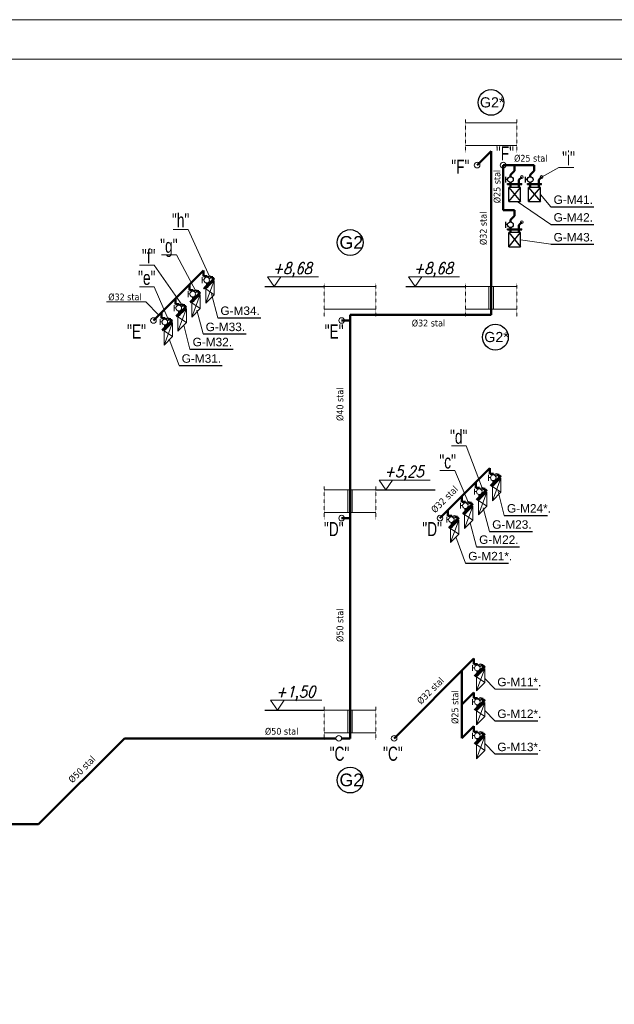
# Model space of a CAD drawing. Extents: x 34439 to 126910, y -74890 to 17912.
# Tile 89 of 144: x 104561 to 105615, y -49182 to -47438. Entities that reach past the tile are written whole.
import ezdxf
from ezdxf.enums import TextEntityAlignment as Align

# ---------------------------------------------------------------- set-up
doc = ezdxf.new("R2010")
doc.units = 0
doc.header["$MEASUREMENT"] = 0
for name, pattern in [('ACAD_ISO03W100', [30, 12, -18]), ('DASHDOT', [8.5, 4, -2, 0.5, -2]), ('DASHED', [19.05, 12.7, -6.35]), ('Przerywana długa', [1058333.301544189, 634999.990463, -423333.311081])]:
    doc.linetypes.add(name, pattern=pattern)
for name, color, linetype, lineweight in [('062', 62, 'Continuous', 0), ('inst-gaz-rury', 50, 'Continuous', 50), ('inst. - C.O. - opis', 2, 'Continuous', 9), ('Opisy_wymiary.2D77', 7, 'Continuous', 0), ('proj_gaz', 50, 'GAZ', 50), ('URZADZANIA', 3, 'Continuous', 15), ('urzadzenia', 6, 'Continuous', 15), ('wymiar', 3, 'Continuous', 13), ('WYMIARKI', 10, 'Continuous', 13)]:
    doc.layers.add(name, color=color, linetype=linetype, lineweight=lineweight)
doc.layers.add('Opisy', color=2, linetype='Continuous')
doc.layers.add('urządzenia', color=140, linetype='Continuous')
doc.styles.add('GENERATED_STYLE_1', font='ARIAL.TTF')
doc.styles.add('ROMANS', font='SIMPLEX.SHX', dxfattribs={"width": 0.85, "oblique": 15, "height": 16})
doc.styles.get("Standard").update_dxf_attribs({"font": 'ARIALN.TTF'})
doc.styles.add('WYMIAR', font='simplex.shx', dxfattribs={"width": 0.85, "height": 30})
doc.linetypes.add('GAZ', pattern='A,0.5,-0.2,["GAZ",Standard,S=0.1,R=0,X=-0.1,Y=-0.05],-0.25', length=0.95)

msp = doc.modelspace()

# ---------------------------------------------------------------- hatches: boundary and pattern name
at = {"linetype": 'Continuous'}
h = msp.add_hatch(color=256, dxfattribs=at)
h.paths.add_polyline_path([(105451, -47730.6), (105451, -47728.6), (105448, -47728.6), (105448, -47730.6)])
h.paths.add_polyline_path([(105429, -47728.6), (105426, -47728.6), (105426, -47730.6), (105429, -47730.6)])
h.paths.add_polyline_path([(105429, -47730.6), (105431, -47730.6), (105433.8, -47730.6), (105448, -47730.6), (105448, -47728.6), (105429, -47728.6)])
h = msp.add_hatch(color=256, dxfattribs=at)
h.paths.add_polyline_path([(105486, -47730.6), (105486, -47728.6), (105483, -47728.6), (105483, -47730.6)])
h.paths.add_polyline_path([(105464, -47728.6), (105461, -47728.6), (105461, -47730.6), (105464, -47730.6)])
h.paths.add_polyline_path([(105464, -47730.6), (105466, -47730.6), (105468.8, -47730.6), (105483, -47730.6), (105483, -47728.6), (105464, -47728.6)])
h = msp.add_hatch(color=256, dxfattribs=at)
h.paths.add_polyline_path([(105451, -47810.6), (105451, -47808.6), (105448, -47808.6), (105448, -47810.6)])
h.paths.add_polyline_path([(105429, -47808.6), (105426, -47808.6), (105426, -47810.6), (105429, -47810.6)])
h.paths.add_polyline_path([(105429, -47810.6), (105431, -47810.6), (105433.8, -47810.6), (105448, -47810.6), (105448, -47808.6), (105429, -47808.6)])
h = msp.add_hatch(color=256, dxfattribs=at)
h.paths.add_polyline_path([(104906.4, -47897.4), (104905, -47896), (104902.9, -47898.1), (104904.3, -47899.5)])
h.paths.add_polyline_path([(104889.5, -47911.5), (104887.4, -47913.6), (104888.8, -47915.1), (104890.9, -47912.9)])
h.paths.add_polyline_path([(104890.9, -47912.9), (104892.3, -47911.5), (104894.3, -47909.6), (104904.3, -47899.5), (104902.9, -47898.1), (104889.5, -47911.5)])
h = msp.add_hatch(color=256, dxfattribs=at)
h.paths.add_polyline_path([(104881.7, -47922.1), (104880.3, -47920.7), (104878.2, -47922.8), (104879.6, -47924.2)])
h.paths.add_polyline_path([(104864.7, -47936.3), (104862.6, -47938.4), (104864, -47939.8), (104866.1, -47937.7)])
h.paths.add_polyline_path([(104866.1, -47937.7), (104867.6, -47936.3), (104869.5, -47934.3), (104879.6, -47924.2), (104878.2, -47922.8), (104864.7, -47936.3)])
h = msp.add_hatch(color=256, dxfattribs=at)
h.paths.add_polyline_path([(104856.9, -47946.9), (104855.5, -47945.5), (104853.4, -47947.6), (104854.8, -47949)])
h.paths.add_polyline_path([(104840, -47961), (104837.9, -47963.1), (104839.3, -47964.6), (104841.4, -47962.4)])
h.paths.add_polyline_path([(104841.4, -47962.4), (104842.8, -47961), (104844.8, -47959), (104854.8, -47949), (104853.4, -47947.6), (104840, -47961)])
h = msp.add_hatch(color=256, dxfattribs=at)
h.paths.add_polyline_path([(104832.2, -47971.6), (104830.8, -47970.2), (104828.7, -47972.3), (104830.1, -47973.7)])
h.paths.add_polyline_path([(104815.2, -47985.8), (104813.1, -47987.9), (104814.5, -47989.3), (104816.6, -47987.2)])
h.paths.add_polyline_path([(104816.6, -47987.2), (104818.1, -47985.8), (104820, -47983.8), (104830.1, -47973.7), (104828.7, -47972.3), (104815.2, -47985.8)])
h = msp.add_hatch(color=256, dxfattribs=at)
h.paths.add_polyline_path([(105414.3, -48247.4), (105412.8, -48246), (105410.7, -48248.1), (105412.1, -48249.5)])
h.paths.add_polyline_path([(105397.3, -48261.5), (105395.2, -48263.6), (105396.6, -48265.1), (105398.7, -48262.9)])
h.paths.add_polyline_path([(105398.7, -48262.9), (105400.1, -48261.5), (105402.1, -48259.6), (105412.1, -48249.5), (105410.7, -48248.1), (105397.3, -48261.5)])
h = msp.add_hatch(color=256, dxfattribs=at)
h.paths.add_polyline_path([(105389.5, -48272.1), (105388.1, -48270.7), (105386, -48272.8), (105387.4, -48274.2)])
h.paths.add_polyline_path([(105372.5, -48286.3), (105370.4, -48288.4), (105371.8, -48289.8), (105374, -48287.7)])
h.paths.add_polyline_path([(105374, -48287.7), (105375.4, -48286.3), (105377.3, -48284.3), (105387.4, -48274.2), (105386, -48272.8), (105372.5, -48286.3)])
h = msp.add_hatch(color=256, dxfattribs=at)
h.paths.add_polyline_path([(105364.8, -48296.9), (105363.3, -48295.5), (105361.2, -48297.6), (105362.6, -48299)])
h.paths.add_polyline_path([(105347.8, -48311), (105345.7, -48313.1), (105347.1, -48314.6), (105349.2, -48312.4)])
h.paths.add_polyline_path([(105349.2, -48312.4), (105350.6, -48311), (105352.6, -48309), (105362.6, -48299), (105361.2, -48297.6), (105347.8, -48311)])
h = msp.add_hatch(color=256, dxfattribs=at)
h.paths.add_polyline_path([(105340, -48321.6), (105338.6, -48320.2), (105336.5, -48322.3), (105337.9, -48323.7)])
h.paths.add_polyline_path([(105323, -48335.8), (105320.9, -48337.9), (105322.3, -48339.3), (105324.5, -48337.2)])
h.paths.add_polyline_path([(105324.5, -48337.2), (105325.9, -48335.8), (105327.8, -48333.8), (105337.9, -48323.7), (105336.5, -48322.3), (105323, -48335.8)])
h = msp.add_hatch(color=256, dxfattribs=at)
h.paths.add_polyline_path([(105386, -48584.3), (105384.6, -48582.9), (105382.5, -48585.1), (105383.9, -48586.5)])
h.paths.add_polyline_path([(105369, -48598.5), (105366.9, -48600.6), (105368.3, -48602), (105370.5, -48599.9)])
h.paths.add_polyline_path([(105370.5, -48599.9), (105371.9, -48598.5), (105373.8, -48596.5), (105383.9, -48586.5), (105382.5, -48585.1), (105369, -48598.5)])
h = msp.add_hatch(color=256, dxfattribs=at)
h.paths.add_polyline_path([(105386, -48644.3), (105384.6, -48642.9), (105382.5, -48645.1), (105383.9, -48646.5)])
h.paths.add_polyline_path([(105369, -48658.5), (105366.9, -48660.6), (105368.3, -48662), (105370.5, -48659.9)])
h.paths.add_polyline_path([(105370.5, -48659.9), (105371.9, -48658.5), (105373.8, -48656.5), (105383.9, -48646.5), (105382.5, -48645.1), (105369, -48658.5)])
h = msp.add_hatch(color=256, dxfattribs=at)
h.paths.add_polyline_path([(105386, -48704.3), (105384.6, -48702.9), (105382.5, -48705.1), (105383.9, -48706.5)])
h.paths.add_polyline_path([(105369, -48718.5), (105366.9, -48720.6), (105368.3, -48722), (105370.5, -48719.9)])
h.paths.add_polyline_path([(105370.5, -48719.9), (105371.9, -48718.5), (105373.8, -48716.5), (105383.9, -48706.5), (105382.5, -48705.1), (105369, -48718.5)])
at = {"layer": 'urzadzenia', "linetype": 'Continuous'}
h = msp.add_hatch(color=256, dxfattribs=at)
h.paths.add_polyline_path([(105451, -47730.6), (105451, -47728.6), (105448, -47728.6), (105448, -47730.6)])
h.paths.add_polyline_path([(105429, -47728.6), (105426, -47728.6), (105426, -47730.6), (105429, -47730.6)])
h.paths.add_polyline_path([(105429, -47730.6), (105431, -47730.6), (105433.8, -47730.6), (105448, -47730.6), (105448, -47728.6), (105429, -47728.6)])
h = msp.add_hatch(color=256, dxfattribs=at)
h.paths.add_polyline_path([(105486, -47730.6), (105486, -47728.6), (105483, -47728.6), (105483, -47730.6)])
h.paths.add_polyline_path([(105464, -47728.6), (105461, -47728.6), (105461, -47730.6), (105464, -47730.6)])
h.paths.add_polyline_path([(105464, -47730.6), (105466, -47730.6), (105468.8, -47730.6), (105483, -47730.6), (105483, -47728.6), (105464, -47728.6)])
h = msp.add_hatch(color=256, dxfattribs=at)
h.paths.add_polyline_path([(105451, -47810.6), (105451, -47808.6), (105448, -47808.6), (105448, -47810.6)])
h.paths.add_polyline_path([(105429, -47808.6), (105426, -47808.6), (105426, -47810.6), (105429, -47810.6)])
h.paths.add_polyline_path([(105429, -47810.6), (105431, -47810.6), (105433.8, -47810.6), (105448, -47810.6), (105448, -47808.6), (105429, -47808.6)])
h = msp.add_hatch(color=256, dxfattribs=at)
h.paths.add_polyline_path([(104906.4, -47897.4), (104905, -47896), (104902.9, -47898.1), (104904.3, -47899.5)])
h.paths.add_polyline_path([(104889.5, -47911.5), (104887.4, -47913.6), (104888.8, -47915.1), (104890.9, -47912.9)])
h.paths.add_polyline_path([(104890.9, -47912.9), (104892.3, -47911.5), (104894.3, -47909.6), (104904.3, -47899.5), (104902.9, -47898.1), (104889.5, -47911.5)])
h = msp.add_hatch(color=256, dxfattribs=at)
h.paths.add_polyline_path([(104881.7, -47922.1), (104880.3, -47920.7), (104878.2, -47922.8), (104879.6, -47924.2)])
h.paths.add_polyline_path([(104864.7, -47936.3), (104862.6, -47938.4), (104864, -47939.8), (104866.1, -47937.7)])
h.paths.add_polyline_path([(104866.1, -47937.7), (104867.6, -47936.3), (104869.5, -47934.3), (104879.6, -47924.2), (104878.2, -47922.8), (104864.7, -47936.3)])
h = msp.add_hatch(color=256, dxfattribs=at)
h.paths.add_polyline_path([(104856.9, -47946.9), (104855.5, -47945.5), (104853.4, -47947.6), (104854.8, -47949)])
h.paths.add_polyline_path([(104840, -47961), (104837.9, -47963.1), (104839.3, -47964.6), (104841.4, -47962.4)])
h.paths.add_polyline_path([(104841.4, -47962.4), (104842.8, -47961), (104844.8, -47959), (104854.8, -47949), (104853.4, -47947.6), (104840, -47961)])
h = msp.add_hatch(color=256, dxfattribs=at)
h.paths.add_polyline_path([(104832.2, -47971.6), (104830.8, -47970.2), (104828.7, -47972.3), (104830.1, -47973.7)])
h.paths.add_polyline_path([(104815.2, -47985.8), (104813.1, -47987.9), (104814.5, -47989.3), (104816.6, -47987.2)])
h.paths.add_polyline_path([(104816.6, -47987.2), (104818.1, -47985.8), (104820, -47983.8), (104830.1, -47973.7), (104828.7, -47972.3), (104815.2, -47985.8)])
h = msp.add_hatch(color=256, dxfattribs=at)
h.paths.add_polyline_path([(105414.3, -48247.4), (105412.8, -48246), (105410.7, -48248.1), (105412.1, -48249.5)])
h.paths.add_polyline_path([(105397.3, -48261.5), (105395.2, -48263.6), (105396.6, -48265.1), (105398.7, -48262.9)])
h.paths.add_polyline_path([(105398.7, -48262.9), (105400.1, -48261.5), (105402.1, -48259.6), (105412.1, -48249.5), (105410.7, -48248.1), (105397.3, -48261.5)])
h = msp.add_hatch(color=256, dxfattribs=at)
h.paths.add_polyline_path([(105389.5, -48272.1), (105388.1, -48270.7), (105386, -48272.8), (105387.4, -48274.2)])
h.paths.add_polyline_path([(105372.5, -48286.3), (105370.4, -48288.4), (105371.8, -48289.8), (105374, -48287.7)])
h.paths.add_polyline_path([(105374, -48287.7), (105375.4, -48286.3), (105377.3, -48284.3), (105387.4, -48274.2), (105386, -48272.8), (105372.5, -48286.3)])
h = msp.add_hatch(color=256, dxfattribs=at)
h.paths.add_polyline_path([(105364.8, -48296.9), (105363.3, -48295.5), (105361.2, -48297.6), (105362.6, -48299)])
h.paths.add_polyline_path([(105347.8, -48311), (105345.7, -48313.1), (105347.1, -48314.6), (105349.2, -48312.4)])
h.paths.add_polyline_path([(105349.2, -48312.4), (105350.6, -48311), (105352.6, -48309), (105362.6, -48299), (105361.2, -48297.6), (105347.8, -48311)])
h = msp.add_hatch(color=256, dxfattribs=at)
h.paths.add_polyline_path([(105340, -48321.6), (105338.6, -48320.2), (105336.5, -48322.3), (105337.9, -48323.7)])
h.paths.add_polyline_path([(105323, -48335.8), (105320.9, -48337.9), (105322.3, -48339.3), (105324.5, -48337.2)])
h.paths.add_polyline_path([(105324.5, -48337.2), (105325.9, -48335.8), (105327.8, -48333.8), (105337.9, -48323.7), (105336.5, -48322.3), (105323, -48335.8)])
h = msp.add_hatch(color=256, dxfattribs=at)
h.paths.add_polyline_path([(105386, -48584.3), (105384.6, -48582.9), (105382.5, -48585.1), (105383.9, -48586.5)])
h.paths.add_polyline_path([(105369, -48598.5), (105366.9, -48600.6), (105368.3, -48602), (105370.5, -48599.9)])
h.paths.add_polyline_path([(105370.5, -48599.9), (105371.9, -48598.5), (105373.8, -48596.5), (105383.9, -48586.5), (105382.5, -48585.1), (105369, -48598.5)])
h = msp.add_hatch(color=256, dxfattribs=at)
h.paths.add_polyline_path([(105386, -48644.3), (105384.6, -48642.9), (105382.5, -48645.1), (105383.9, -48646.5)])
h.paths.add_polyline_path([(105369, -48658.5), (105366.9, -48660.6), (105368.3, -48662), (105370.5, -48659.9)])
h.paths.add_polyline_path([(105370.5, -48659.9), (105371.9, -48658.5), (105373.8, -48656.5), (105383.9, -48646.5), (105382.5, -48645.1), (105369, -48658.5)])
h = msp.add_hatch(color=256, dxfattribs=at)
h.paths.add_polyline_path([(105386, -48704.3), (105384.6, -48702.9), (105382.5, -48705.1), (105383.9, -48706.5)])
h.paths.add_polyline_path([(105369, -48718.5), (105366.9, -48720.6), (105368.3, -48722), (105370.5, -48719.9)])
h.paths.add_polyline_path([(105370.5, -48719.9), (105371.9, -48718.5), (105373.8, -48716.5), (105383.9, -48706.5), (105382.5, -48705.1), (105369, -48718.5)])

# ---------------------------------------------------------------- linework, layer by layer
for p, q in [((105422.7, -47726.8), (105422.7, -47716.6)), ((105426.2, -47721.3), (105422.7, -47721.3)), ((105457.7, -47726.8), (105457.7, -47716.6)), ((105461.2, -47721.3), (105457.7, -47721.3)), ((105428, -47760.6), (105449, -47735.6)), ((105428, -47735.6), (105449, -47760.6)), ((105463, -47760.6), (105484, -47735.6)), ((105463, -47735.6), (105484, -47760.6)), ((105422.7, -47806.8), (105422.7, -47796.6)), ((105426.2, -47801.3), (105422.7, -47801.3)), ((105428, -47840.6), (105449, -47815.6)), ((105428, -47815.6), (105449, -47840.6)), ((104995.8, -47911.2), (105101.1, -47911.2)), ((105245.8, -47911.2), (105351.1, -47911.2)), ((105192.3, -48271.2), (105297.5, -48271.2)), ((104995.8, -48661.2), (105101.1, -48661.2))]:
    msp.add_line(p, q)
at = {"linetype": 'Continuous'}
for p, q in [((105426, -47728.6), (105451, -47728.6)), ((105426, -47730.6), (105426, -47728.6)), ((105451, -47730.6), (105451, -47728.6)), ((105461, -47728.6), (105486, -47728.6)), ((105461, -47730.6), (105461, -47728.6)), ((105486, -47730.6), (105486, -47728.6)), ((105426, -47730.6), (105451, -47730.6)), ((105428, -47760.6), (105428, -47735.6)), ((105449, -47735.6), (105428, -47735.6)), ((105433.8, -47730.6), (105431, -47730.6)), ((105449, -47735.6), (105444.3, -47735.6)), ((105449, -47735.6), (105444.3, -47735.6)), ((105449, -47760.6), (105449, -47735.6)), ((105461, -47730.6), (105486, -47730.6)), ((105463, -47760.6), (105463, -47735.6)), ((105484, -47735.6), (105463, -47735.6)), ((105468.8, -47730.6), (105466, -47730.6)), ((105484, -47735.6), (105479.3, -47735.6)), ((105484, -47735.6), (105479.3, -47735.6)), ((105484, -47760.6), (105484, -47735.6)), ((105428, -47760.6), (105449, -47760.6)), ((105463, -47760.6), (105484, -47760.6)), ((105426, -47808.6), (105451, -47808.6)), ((105426, -47810.6), (105426, -47808.6)), ((105426, -47810.6), (105451, -47810.6)), ((105428, -47840.6), (105428, -47815.6)), ((105449, -47815.6), (105428, -47815.6)), ((105433.8, -47810.6), (105431, -47810.6)), ((105449, -47815.6), (105444.3, -47815.6)), ((105449, -47815.6), (105444.3, -47815.6)), ((105449, -47840.6), (105449, -47815.6)), ((105451, -47810.6), (105451, -47808.6)), ((105428, -47840.6), (105449, -47840.6)), ((104887.4, -47913.6), (104905, -47896)), ((104888.8, -47915.1), (104906.4, -47897.4)), ((104906.4, -47897.4), (104905, -47896)), ((104888.8, -47915.1), (104887.4, -47913.6)), ((104894.3, -47909.6), (104892.3, -47911.5)), ((104862.6, -47938.4), (104880.3, -47920.7)), ((104864, -47939.8), (104881.7, -47922.1)), ((104881.7, -47922.1), (104880.3, -47920.7)), ((104837.9, -47963.1), (104855.5, -47945.5)), ((104839.3, -47964.6), (104856.9, -47946.9)), ((104856.9, -47946.9), (104855.5, -47945.5)), ((104813.1, -47987.9), (104830.8, -47970.2)), ((104814.5, -47989.3), (104832.2, -47971.6)), ((104832.2, -47971.6), (104830.8, -47970.2)), ((105395.2, -48263.6), (105412.8, -48246)), ((105396.6, -48265.1), (105414.3, -48247.4)), ((105414.3, -48247.4), (105412.8, -48246)), ((105370.4, -48288.4), (105388.1, -48270.7)), ((105371.8, -48289.8), (105389.5, -48272.1)), ((105389.5, -48272.1), (105388.1, -48270.7)), ((105345.7, -48313.1), (105363.3, -48295.5)), ((105347.1, -48314.6), (105364.8, -48296.9)), ((105364.8, -48296.9), (105363.3, -48295.5)), ((105320.9, -48337.9), (105338.6, -48320.2)), ((105340, -48321.6), (105338.6, -48320.2)), ((105322.3, -48339.3), (105340, -48321.6)), ((105366.9, -48600.6), (105384.6, -48582.9)), ((105386, -48584.3), (105384.6, -48582.9)), ((105368.3, -48602), (105386, -48584.3)), ((105366.9, -48660.6), (105384.6, -48642.9)), ((105368.3, -48662), (105386, -48644.3)), ((105386, -48644.3), (105384.6, -48642.9)), ((105366.9, -48720.6), (105384.6, -48702.9)), ((105368.3, -48722), (105386, -48704.3)), ((105386, -48704.3), (105384.6, -48702.9))]:
    msp.add_line(p, q, dxfattribs=at)
at = {"linetype": 'DASHDOT', "lineweight": 20, "ltscale": 20}
for p, q in [((105446, -47722.1), (105446, -47735.6)), ((105446, -47722.1), (105446, -47735.6)), ((105481, -47722.1), (105481, -47735.6)), ((105481, -47722.1), (105481, -47735.6)), ((105446, -47802.1), (105446, -47815.6)), ((105446, -47802.1), (105446, -47815.6))]:
    msp.add_line(p, q, dxfattribs=at)
for centre in [(105431, -47721.6), (105466, -47721.6), (105431, -47801.6)]:
    msp.add_circle(centre, 4.98)
at = {"layer": '062', "linetype": 'Przerywana długa', "flags": 128}
msp.add_lwpolyline([(102911.8, -47438.4), (107111.8, -47438.4), (107111.8, -50408.4), (102911.8, -50408.4)], close=True, dxfattribs=at)
at = {"layer": 'inst-gaz-rury', "ltscale": 50}
for p, q in [((105371.9, -47696), (105396.7, -47671.2)), ((105396.7, -47961.2), (105396.7, -47671.2)), ((105418, -47696), (105473, -47696)), ((105418, -47696), (105418, -47776)), ((105438, -47706), (105431, -47713)), ((105438, -47696), (105438, -47706)), ((105473, -47706), (105466, -47713)), ((105473, -47696), (105473, -47706)), ((105418, -47776), (105438, -47776)), ((105438, -47776), (105438, -47786)), ((105438, -47786), (105431, -47793)), ((104798.3, -47971.2), (104886.7, -47882.8)), ((105131.7, -47971.2), (105146.7, -47971.2)), ((105146.7, -48661.2), (105146.7, -47961.2)), ((105146.7, -47961.2), (105396.7, -47961.2)), ((105306.1, -48321.2), (105394.5, -48232.8)), ((105131.7, -48321.2), (105146.7, -48321.2)), ((105224.8, -48711.2), (105366.2, -48569.8)), ((105345, -48651), (105366.2, -48629.8)), ((105146.7, -48711.2), (105146.7, -48661.2)), ((105345, -48711), (105366.2, -48689.8)), ((104594.7, -48863.2), (104746.7, -48711.2)), ((104746.7, -48711.2), (105121.7, -48711.2)), ((105131.7, -48711.2), (105146.7, -48711.2)), ((104264.7, -48863.2), (104594.7, -48863.2))]:
    msp.add_line(p, q, dxfattribs=at)
at = {"layer": 'inst-gaz-rury', "linetype": 'DASHED', "ltscale": 30}
for p, q in [((105431, -47713), (105431, -47716.6)), ((105466, -47713), (105466, -47716.6)), ((105431, -47793), (105431, -47796.6))]:
    msp.add_line(p, q, dxfattribs=at)
at = {"layer": 'inst-gaz-rury', "ltscale": 0.5}
for p, q in [((105431, -47726.6), (105431, -47735.6)), ((105466, -47726.6), (105466, -47735.6)), ((105431, -47806.6), (105431, -47815.6))]:
    msp.add_line(p, q, dxfattribs=at)
at = {"layer": 'inst-gaz-rury', "linetype": 'DASHDOT', "ltscale": 20}
for p, q in [((105446, -47722.1), (105446, -47735.6)), ((105481, -47722.1), (105481, -47735.6)), ((105446, -47802.1), (105446, -47815.6))]:
    msp.add_line(p, q, dxfattribs=at)
at = {"layer": 'inst-gaz-rury', "linetype": 'Continuous'}
for p, q in [((104886.7, -47882.8), (104886.7, -47892.8)), ((104893.2, -47892.8), (104886.7, -47892.8)), ((104893.2, -47892.8), (104893.2, -47894.7)), ((104903.3, -47894.5), (104898.3, -47894.5)), ((104903.3, -47894.5), (104903.3, -47903.2)), ((104861.9, -47907.6), (104861.9, -47917.6)), ((104868.5, -47917.6), (104861.9, -47917.6)), ((104868.5, -47917.6), (104868.5, -47919.5)), ((104878.6, -47919.3), (104873.6, -47919.3)), ((104878.6, -47919.3), (104878.6, -47928)), ((104893.2, -47904.7), (104893.2, -47913.4)), ((104837.2, -47932.3), (104837.2, -47942.3)), ((104868.5, -47929.4), (104868.5, -47938.1)), ((104843.7, -47942.3), (104837.2, -47942.3)), ((104843.7, -47942.3), (104843.7, -47944.2)), ((104843.7, -47954.1), (104843.7, -47962.9)), ((104853.9, -47944), (104848.9, -47944)), ((104853.9, -47944), (104853.9, -47952.7)), ((104812.4, -47957.1), (104812.4, -47967.1)), ((104819, -47967.1), (104812.4, -47967.1)), ((104819, -47967.1), (104819, -47969)), ((104829.1, -47968.8), (104824.1, -47968.8)), ((104829.1, -47968.8), (104829.1, -47977.5)), ((104819, -47978.9), (104819, -47987.6)), ((105394.5, -48232.8), (105394.5, -48242.8)), ((105401, -48242.8), (105394.5, -48242.8)), ((105401, -48242.8), (105401, -48244.7)), ((105411.2, -48244.5), (105406.2, -48244.5)), ((105411.2, -48244.5), (105411.2, -48253.2)), ((105369.7, -48257.6), (105369.7, -48267.6)), ((105376.3, -48267.6), (105369.7, -48267.6)), ((105376.3, -48267.6), (105376.3, -48269.5)), ((105401, -48254.7), (105401, -48263.4)), ((105345, -48282.3), (105345, -48292.3)), ((105376.3, -48279.4), (105376.3, -48288.1)), ((105386.4, -48269.3), (105381.4, -48269.3)), ((105386.4, -48269.3), (105386.4, -48278)), ((105351.5, -48292.3), (105345, -48292.3)), ((105351.5, -48292.3), (105351.5, -48294.2)), ((105361.7, -48294), (105356.7, -48294)), ((105361.7, -48294), (105361.7, -48302.7)), ((105320.2, -48307.1), (105320.2, -48317.1)), ((105326.8, -48317.1), (105320.2, -48317.1)), ((105326.8, -48317.1), (105326.8, -48319)), ((105336.9, -48318.8), (105331.9, -48318.8)), ((105336.9, -48318.8), (105336.9, -48327.5)), ((105351.5, -48304.1), (105351.5, -48312.9)), ((105326.8, -48328.9), (105326.8, -48337.6)), ((105366.2, -48569.8), (105366.2, -48579.8)), ((105372.8, -48579.8), (105366.2, -48579.8)), ((105372.8, -48579.8), (105372.8, -48581.7)), ((105382.9, -48581.5), (105377.9, -48581.5)), ((105382.9, -48581.5), (105382.9, -48590.2)), ((105345, -48591), (105345, -48711)), ((105372.8, -48591.6), (105372.8, -48600.3)), ((105366.2, -48629.8), (105366.2, -48639.8)), ((105372.8, -48639.8), (105366.2, -48639.8)), ((105372.8, -48639.8), (105372.8, -48641.7)), ((105372.8, -48651.6), (105372.8, -48660.3)), ((105382.9, -48641.5), (105377.9, -48641.5)), ((105382.9, -48641.5), (105382.9, -48650.2)), ((105366.2, -48689.8), (105366.2, -48699.8)), ((105372.8, -48699.8), (105366.2, -48699.8)), ((105372.8, -48699.8), (105372.8, -48701.7)), ((105382.9, -48701.5), (105377.9, -48701.5)), ((105382.9, -48701.5), (105382.9, -48710.2)), ((105372.8, -48711.6), (105372.8, -48720.3))]:
    msp.add_line(p, q, dxfattribs=at)
at = {"layer": 'Opisy'}
for p, q in [((105502.7, -47769.6), (105579, -47769.7)), ((105502.7, -47801), (105579, -47801.1)), ((105502.7, -47836.1), (105579, -47836.2)), ((104912.3, -47966.3), (104988.6, -47966.4)), ((104886.1, -47994.9), (104962.4, -47995)), ((104863, -48021.8), (104939.3, -48021.8)), ((104843.6, -48050.9), (104919.9, -48051)), ((105420.1, -48316.3), (105496.4, -48316.4)), ((105393.9, -48344.9), (105470.2, -48345)), ((105370.8, -48371.8), (105447.1, -48371.8)), ((105351.5, -48400.9), (105427.7, -48401)), ((105403, -48623.8), (105479.3, -48623.9)), ((105403, -48680.2), (105479.3, -48680.2)), ((105403, -48738.8), (105479.3, -48738.9))]:
    msp.add_line(p, q, dxfattribs=at)
at = {"layer": 'Opisy_wymiary.2D77', "linetype": 'Continuous'}
msp.add_line((107041.8, -47508.4), (103101.8, -47508.4), dxfattribs=at)
at = {"layer": 'proj_gaz', "linetype": 'DASHDOT', "ltscale": 20}
for p, q in [((105451, -47717.1), (105446, -47722.1)), ((105486, -47717.1), (105481, -47722.1)), ((105451, -47797.1), (105446, -47802.1))]:
    msp.add_line(p, q, dxfattribs=at)
at = {"layer": 'urzadzenia'}
for p, q in [((105422.7, -47726.8), (105422.7, -47716.6)), ((105426.2, -47721.3), (105422.7, -47721.3)), ((105457.7, -47726.8), (105457.7, -47716.6)), ((105461.2, -47721.3), (105457.7, -47721.3)), ((105428, -47760.6), (105449, -47735.6)), ((105428, -47735.6), (105449, -47760.6)), ((105463, -47760.6), (105484, -47735.6)), ((105463, -47735.6), (105484, -47760.6)), ((105422.7, -47806.8), (105422.7, -47796.6)), ((105426.2, -47801.3), (105422.7, -47801.3)), ((105428, -47840.6), (105449, -47815.6)), ((105428, -47815.6), (105449, -47840.6)), ((104884.4, -47904.9), (104884.4, -47894.7)), ((104887.9, -47899.4), (104884.4, -47899.4)), ((104891.2, -47940.3), (104906.1, -47900.5)), ((104859.6, -47929.6), (104859.6, -47919.4)), ((104891.2, -47915.3), (104906.1, -47925.5)), ((104863.2, -47924.2), (104859.6, -47924.2)), ((104866.5, -47965.1), (104881.3, -47925.2)), ((104834.9, -47954.4), (104834.9, -47944.2)), ((104838.4, -47948.9), (104834.9, -47948.9)), ((104841.7, -47989.8), (104856.6, -47950)), ((104866.5, -47940.1), (104881.3, -47950.2)), ((104810.1, -47979.1), (104810.1, -47968.9)), ((104841.7, -47964.8), (104856.6, -47975)), ((104813.7, -47973.7), (104810.1, -47973.7)), ((104817, -48014.6), (104831.8, -47974.7)), ((104817, -47989.6), (104831.8, -47999.7)), ((105392.2, -48254.9), (105392.2, -48244.7)), ((105395.7, -48249.4), (105392.2, -48249.4)), ((105399.1, -48290.3), (105413.9, -48250.5)), ((105399.1, -48265.3), (105413.9, -48275.5)), ((105367.4, -48279.6), (105367.4, -48269.4)), ((105371, -48274.2), (105367.4, -48274.2)), ((105374.3, -48315.1), (105389.2, -48275.2)), ((105342.7, -48304.4), (105342.7, -48294.2)), ((105346.2, -48298.9), (105342.7, -48298.9)), ((105349.6, -48339.8), (105364.4, -48300)), ((105374.3, -48290.1), (105389.2, -48300.2)), ((105318, -48329.1), (105318, -48318.9)), ((105349.6, -48314.8), (105364.4, -48325)), ((105321.5, -48323.7), (105318, -48323.7)), ((105324.8, -48364.6), (105339.7, -48324.7)), ((105324.8, -48339.6), (105339.7, -48349.7)), ((105363.9, -48591.9), (105363.9, -48581.7)), ((105367.5, -48586.4), (105363.9, -48586.4)), ((105370.8, -48627.3), (105385.7, -48587.5)), ((105370.8, -48602.3), (105385.7, -48612.5)), ((105363.9, -48651.9), (105363.9, -48641.7)), ((105367.5, -48646.4), (105363.9, -48646.4)), ((105370.8, -48687.3), (105385.7, -48647.5)), ((105370.8, -48662.3), (105385.7, -48672.5)), ((105363.9, -48711.9), (105363.9, -48701.7)), ((105367.5, -48706.4), (105363.9, -48706.4)), ((105370.8, -48747.3), (105385.7, -48707.5)), ((105370.8, -48722.3), (105385.7, -48732.5))]:
    msp.add_line(p, q, dxfattribs=at)
at = {"layer": 'urzadzenia', "linetype": 'Continuous'}
for p, q in [((105426, -47728.6), (105451, -47728.6)), ((105426, -47730.6), (105426, -47728.6)), ((105451, -47730.6), (105451, -47728.6)), ((105461, -47728.6), (105486, -47728.6)), ((105461, -47730.6), (105461, -47728.6)), ((105486, -47730.6), (105486, -47728.6)), ((105426, -47730.6), (105451, -47730.6)), ((105428, -47760.6), (105428, -47735.6)), ((105449, -47735.6), (105428, -47735.6)), ((105433.8, -47730.6), (105431, -47730.6)), ((105449, -47760.6), (105449, -47735.6)), ((105461, -47730.6), (105486, -47730.6)), ((105463, -47760.6), (105463, -47735.6)), ((105484, -47735.6), (105463, -47735.6)), ((105468.8, -47730.6), (105466, -47730.6)), ((105484, -47760.6), (105484, -47735.6)), ((105428, -47760.6), (105449, -47760.6)), ((105463, -47760.6), (105484, -47760.6)), ((105426, -47808.6), (105451, -47808.6)), ((105426, -47810.6), (105426, -47808.6)), ((105426, -47810.6), (105451, -47810.6)), ((105428, -47840.6), (105428, -47815.6)), ((105449, -47815.6), (105428, -47815.6)), ((105433.8, -47810.6), (105431, -47810.6)), ((105449, -47840.6), (105449, -47815.6)), ((105451, -47810.6), (105451, -47808.6)), ((105428, -47840.6), (105449, -47840.6)), ((104887.4, -47913.6), (104905, -47896)), ((104888.8, -47915.1), (104906.4, -47897.4)), ((104891.2, -47915.3), (104906.1, -47900.5)), ((104906.4, -47897.4), (104905, -47896)), ((104906.1, -47925.5), (104906.1, -47900.5)), ((104888.8, -47915.1), (104887.4, -47913.6)), ((104891.2, -47940.3), (104891.2, -47915.3)), ((104894.3, -47909.6), (104892.3, -47911.5)), ((105392.7, -47951.2), (105392.7, -47911.2)), ((105400.7, -47951.2), (105400.7, -47911.2)), ((104862.6, -47938.4), (104880.3, -47920.7)), ((104864, -47939.8), (104881.7, -47922.1)), ((104866.5, -47940.1), (104881.3, -47925.2)), ((104881.7, -47922.1), (104880.3, -47920.7)), ((104881.3, -47950.2), (104881.3, -47925.2)), ((104891.2, -47940.3), (104906.1, -47925.5)), ((104837.9, -47963.1), (104855.5, -47945.5)), ((104839.3, -47964.6), (104856.9, -47946.9)), ((104841.7, -47964.8), (104856.6, -47950)), ((104856.9, -47946.9), (104855.5, -47945.5)), ((104856.6, -47975), (104856.6, -47950)), ((104856.6, -47975), (104856.6, -47950)), ((104866.5, -47965.1), (104866.5, -47940.1)), ((104866.5, -47965.1), (104881.3, -47950.2)), ((104813.1, -47987.9), (104830.8, -47970.2)), ((104814.5, -47989.3), (104832.2, -47971.6)), ((104832.2, -47971.6), (104830.8, -47970.2)), ((104841.7, -47989.8), (104841.7, -47964.8)), ((104817, -47989.6), (104831.8, -47974.7)), ((104817, -48014.6), (104817, -47989.6)), ((104831.8, -47999.7), (104831.8, -47974.7)), ((104841.7, -47989.8), (104856.6, -47975)), ((104817, -48014.6), (104831.8, -47999.7)), ((105395.2, -48263.6), (105412.8, -48246)), ((105396.6, -48265.1), (105414.3, -48247.4)), ((105399.1, -48265.3), (105413.9, -48250.5)), ((105414.3, -48247.4), (105412.8, -48246)), ((105413.9, -48275.5), (105413.9, -48250.5)), ((105399.1, -48290.3), (105399.1, -48265.3)), ((105142.7, -48311.2), (105142.7, -48271.2)), ((105150.7, -48311.2), (105150.7, -48271.2)), ((105370.4, -48288.4), (105388.1, -48270.7)), ((105371.8, -48289.8), (105389.5, -48272.1)), ((105374.3, -48290.1), (105389.2, -48275.2)), ((105389.5, -48272.1), (105388.1, -48270.7)), ((105389.2, -48300.2), (105389.2, -48275.2)), ((105399.1, -48290.3), (105413.9, -48275.5)), ((105345.7, -48313.1), (105363.3, -48295.5)), ((105347.1, -48314.6), (105364.8, -48296.9)), ((105349.6, -48314.8), (105364.4, -48300)), ((105364.8, -48296.9), (105363.3, -48295.5)), ((105364.4, -48325), (105364.4, -48300)), ((105364.4, -48325), (105364.4, -48300)), ((105374.3, -48315.1), (105374.3, -48290.1)), ((105374.3, -48315.1), (105389.2, -48300.2)), ((105320.9, -48337.9), (105338.6, -48320.2)), ((105340, -48321.6), (105338.6, -48320.2)), ((105349.6, -48339.8), (105349.6, -48314.8)), ((105322.3, -48339.3), (105340, -48321.6)), ((105324.8, -48339.6), (105339.7, -48324.7)), ((105339.7, -48349.7), (105339.7, -48324.7)), ((105349.6, -48339.8), (105364.4, -48325)), ((105324.8, -48364.6), (105324.8, -48339.6)), ((105324.8, -48364.6), (105339.7, -48349.7)), ((105366.9, -48600.6), (105384.6, -48582.9)), ((105386, -48584.3), (105384.6, -48582.9)), ((105368.3, -48602), (105386, -48584.3)), ((105370.8, -48602.3), (105385.7, -48587.5)), ((105385.7, -48612.5), (105385.7, -48587.5)), ((105370.8, -48627.3), (105370.8, -48602.3)), ((105370.8, -48627.3), (105385.7, -48612.5)), ((105366.9, -48660.6), (105384.6, -48642.9)), ((105368.3, -48662), (105386, -48644.3)), ((105370.8, -48662.3), (105385.7, -48647.5)), ((105386, -48644.3), (105384.6, -48642.9)), ((105385.7, -48672.5), (105385.7, -48647.5)), ((105142.7, -48701.2), (105142.7, -48661.2)), ((105150.7, -48701.2), (105150.7, -48661.2)), ((105370.8, -48687.3), (105370.8, -48662.3)), ((105370.8, -48687.3), (105385.7, -48672.5)), ((105366.9, -48720.6), (105384.6, -48702.9)), ((105368.3, -48722), (105386, -48704.3)), ((105386, -48704.3), (105384.6, -48702.9)), ((105370.8, -48722.3), (105385.7, -48707.5)), ((105370.8, -48747.3), (105370.8, -48722.3)), ((105385.7, -48732.5), (105385.7, -48707.5)), ((105370.8, -48747.3), (105385.7, -48732.5))]:
    msp.add_line(p, q, dxfattribs=at)
at = {"layer": 'urzadzenia'}
for centre, radius in [((105371.9, -47696), 4.98), ((105418, -47696), 4.98), ((105431, -47721.6), 4.98), ((105451, -47717.1), 2.49), ((105451, -47717.1), 2.49), ((105466, -47721.6), 4.98), ((105486, -47717.1), 2.49), ((105486, -47717.1), 2.49), ((105431, -47801.6), 4.98), ((105451, -47797.1), 2.49), ((105451, -47797.1), 2.49), ((104892.7, -47899.7), 4.98), ((104898.3, -47894.5), 2.49), ((104898.3, -47894.5), 2.49), ((104867.9, -47924.4), 4.98), ((104873.6, -47919.3), 2.49), ((104873.6, -47919.3), 2.49), ((104843.2, -47949.2), 4.98), ((104848.9, -47944), 2.49), ((104848.9, -47944), 2.49), ((104798.3, -47971.2), 4.98), ((104798.3, -47971.2), 4.98), ((104818.4, -47973.9), 4.98), ((104824.1, -47968.8), 2.49), ((104824.1, -47968.8), 2.49), ((105131.7, -47971.2), 4.98), ((105400.5, -48249.7), 4.98), ((105406.2, -48244.5), 2.49), ((105406.2, -48244.5), 2.49), ((105381.4, -48269.3), 2.49), ((105381.4, -48269.3), 2.49), ((105375.7, -48274.4), 4.98), ((105351, -48299.2), 4.98), ((105356.7, -48294), 2.49), ((105356.7, -48294), 2.49), ((105131.7, -48321.2), 4.98), ((105306.1, -48321.2), 4.98), ((105326.2, -48323.9), 4.98), ((105331.9, -48318.8), 2.49), ((105331.9, -48318.8), 2.49), ((105372.2, -48586.7), 4.98), ((105377.9, -48581.5), 2.49), ((105377.9, -48581.5), 2.49), ((105372.2, -48646.7), 4.98), ((105377.9, -48641.5), 2.49), ((105377.9, -48641.5), 2.49), ((105372.2, -48706.7), 4.98), ((105377.9, -48701.5), 2.49), ((105377.9, -48701.5), 2.49), ((105126.7, -48711.2), 4.98), ((105224.8, -48711.2), 4.98)]:
    msp.add_circle(centre, radius, dxfattribs=at)
at = {"layer": 'urządzenia'}
for centre in [(105396.6, -47585), (105146.9, -47833.1), (105404.3, -48000.7), (105146.9, -48785.1)]:
    msp.add_circle(centre, 22.8, dxfattribs=at)
at = {"layer": 'wymiar', "linetype": 'ACAD_ISO03W100', "ltscale": 0.005}
for p, q in [((105351.1, -47615.4), (105351.1, -47673.9)), ((105442.3, -47615.4), (105442.3, -47673.9)), ((105101.1, -47905.4), (105101.1, -47963.9)), ((105192.3, -47905.4), (105192.3, -47963.9)), ((105351.1, -47905.4), (105351.1, -47963.9)), ((105442.3, -47905.4), (105442.3, -47963.9)), ((105101.1, -48265.4), (105101.1, -48323.9)), ((105192.3, -48265.4), (105192.3, -48323.9)), ((105101.1, -48655.4), (105101.1, -48713.9)), ((105192.3, -48655.4), (105192.3, -48713.9))]:
    msp.add_line(p, q, dxfattribs=at)
at = {"layer": 'wymiar', "linetype": 'Continuous'}
for p, q in [((105351.1, -47621.2), (105442.3, -47621.2)), ((105351.1, -47661.2), (105442.3, -47661.2)), ((105101.1, -47911.2), (105192.3, -47911.2)), ((105351.1, -47911.2), (105442.3, -47911.2)), ((105101.1, -47951.2), (105192.3, -47951.2)), ((105101.1, -47951.2), (105192.3, -47951.2)), ((105101.1, -47951.2), (105192.3, -47951.2)), ((105351.1, -47951.2), (105442.3, -47951.2)), ((105351.1, -47951.2), (105442.3, -47951.2)), ((105351.1, -47951.2), (105442.3, -47951.2)), ((105101.1, -48271.2), (105192.3, -48271.2)), ((105101.1, -48311.2), (105192.3, -48311.2)), ((105101.1, -48311.2), (105192.3, -48311.2)), ((105101.1, -48661.2), (105192.3, -48661.2)), ((105101.1, -48701.2), (105192.3, -48701.2))]:
    msp.add_line(p, q, dxfattribs=at)
at = {"layer": 'wymiar'}
for p, q in [((105502.7, -47801), (105442.9, -47760.6)), ((105502.7, -47769.6), (105484, -47748.1)), ((105502.7, -47836.1), (105449, -47828.1)), ((104912.3, -47966.3), (104901.3, -47924.2)), ((104886.1, -47994.9), (104875, -47952.8)), ((104863, -48021.8), (104851.9, -47979.6)), ((104843.6, -48050.9), (104826.3, -48004.5)), ((105420.1, -48316.3), (105409.1, -48274.2)), ((105393.9, -48344.9), (105382.8, -48302.8)), ((105370.8, -48371.8), (105359.8, -48329.6)), ((105351.4, -48400.9), (105334.1, -48354.5)), ((105403, -48623.8), (105385.7, -48605.4)), ((105403, -48680.2), (105385.7, -48661.8)), ((105403, -48738.8), (105385.7, -48720.4))]:
    msp.add_line(p, q, dxfattribs=at)
at = {"layer": 'WYMIARKI', "ltscale": 50}
for p, q in [((105486, -47717.1), (105517, -47700)), ((105517, -47700), (105543.3, -47700)), ((104833.5, -47809.9), (104859.8, -47809.9)), ((104898.3, -47894.5), (104859.8, -47809.9)), ((104812.7, -47855), (104839, -47855)), ((104873.6, -47919.3), (104839, -47855)), ((104773.5, -47873.4), (104799.8, -47873.4)), ((104848.9, -47944), (104799.8, -47873.4)), ((104773.5, -47911.7), (104799.8, -47911.7)), ((104824.1, -47968.8), (104799.8, -47911.7)), ((104714.8, -47938.4), (104784.7, -47938.4)), ((104784.7, -47938.4), (104807.9, -47961.6)), ((105326.4, -48193.1), (105352.7, -48193.1)), ((105381.4, -48269.3), (105352.7, -48193.1)), ((105306.1, -48237), (105332.4, -48237)), ((105356.7, -48294), (105332.4, -48237))]:
    msp.add_line(p, q, dxfattribs=at)
at = {"layer": 'WYMIARKI'}
for p, q in [((105000.1, -47893.8), (105090.6, -47893.8)), ((105250.1, -47893.8), (105340.6, -47893.8)), ((105198.2, -48253.8), (105288.7, -48253.8)), ((105006, -48643.8), (105096.6, -48643.8))]:
    msp.add_line(p, q, dxfattribs=at)
for points in [[(105000.1, -47893.8), (105012, -47911.2), (105023.9, -47893.8)], [(105250.1, -47893.8), (105262, -47911.2), (105273.9, -47893.8)], [(105198.2, -48253.8), (105210.1, -48271.2), (105222, -48253.8)], [(105006, -48643.8), (105017.9, -48661.2), (105029.9, -48643.8)]]:
    msp.add_lwpolyline(points, dxfattribs=at)

# ---------------------------------------------------------------- texts
at = {"style": 'GENERATED_STYLE_1'}
for s, p in [('G-M41.', (105507.4, -47764.7)), ('G-M42.', (105507.4, -47796.1)), ('G-M43.', (105507.4, -47831.2)), ('G-M34.', (104917, -47961.4)), ('G-M33.', (104890.8, -47990)), ('G-M32.', (104867.7, -48016.8)), ('G-M31.', (104848.3, -48046)), ('G-M24*.', (105424.8, -48311.4)), ('G-M23.', (105398.6, -48340)), ('G-M22.', (105375.5, -48366.8)), ('G-M21*.', (105356.1, -48396)), ('G-M11*.', (105407.7, -48618.9)), ('G-M12*.', (105407.7, -48675.2)), ('G-M13*.', (105407.7, -48733.9))]:
    msp.add_text(s, height=15, dxfattribs=at).set_placement(p)
at = {"layer": 'inst. - C.O. - opis', "style": 'GENERATED_STYLE_1'}
for s, height, p in [('G2*', 18, (105398.6, -47584.8)), ('G2', 22.5, (105148.9, -47832.9)), ('G2*', 18, (105406.3, -48000.4)), ('G2', 22.5, (105148.9, -48784.8))]:
    msp.add_text(s, height=height, dxfattribs=at).set_placement(p, align=Align.MIDDLE)
at = {"layer": 'URZADZANIA', "linetype": 'ACAD_ISO03W100', "ltscale": 500, "char_height": 25, "width": 533.271, "attachment_point": 3, "style": 'WYMIAR'}
for s, insert in [('{\\fArial Narrow|b0|i0|c238|p0;"F"}', (105437.3, -47662.7)), ('{\\fArial Narrow|b0|i0|c238|p0;"i"}', (105545.3, -47671.4)), ('{\\fArial Narrow|b0|i0|c238|p0;"F"}', (105358.2, -47686.3)), ('{\\fArial Narrow|b0|i0|c238|p0;"h"}', (104861.8, -47781.3)), ('{\\fArial Narrow|b0|i0|c238|p0;"g"}', (104841, -47826.3)), ('{\\fArial Narrow|b0|i0|c238|p0;"f"}', (104801.8, -47844.7)), ('{\\fArial Narrow|b0|i0|c238|p0;"e"}', (104801.8, -47883.1)), ('{\\fArial Narrow|b0|i0|c238|p0;"E"}', (104785, -47978.1)), ('{\\fArial Narrow|b0|i0|c238|p0;"E"}', (105135.2, -47978.1)), ('{\\fArial Narrow|b0|i0|c238|p0;"d"}', (105354.7, -48164.5)), ('{\\fArial Narrow|b0|i0|c238|p0;"c"}', (105334.4, -48208.3)), ('{\\fArial Narrow|b0|i0|c238|p0;"D"}', (105135.2, -48328.1)), ('{\\fArial Narrow|b0|i0|c238|p0;"D"}', (105309.6, -48328.1)), ('{\\fArial Narrow|b0|i0|c238|p0;"C"}', (105145.4, -48725.9)), ('{\\fArial Narrow|b0|i0|c238|p0;"C"}', (105240.1, -48725.9))]:
    msp.add_mtext(s, dxfattribs=dict(at, insert=insert))
at = {"layer": 'WYMIARKI', "char_height": 12, "width": 203, "attachment_point": 1}
for s, insert in [('{\\fTahoma|b0|i0|c238|p8;%%c25 stal}', (105437.4, -47677.8)), ('{\\fTahoma|b0|i0|c238|p8;%%c32 stal}', (104718.2, -47923.5)), ('{\\fTahoma|b0|i0|c238|p8;%%c32 stal}', (105256.1, -47969.7)), ('{\\fTahoma|b0|i0|c238|p8;%%c50 stal}', (104995.9, -48692.7))]:
    msp.add_mtext(s, dxfattribs=dict(at, insert=insert))
for s, insert, rotation in [('{\\fTahoma|b0|i0|c238|p8;%%c25 stal}', (105401.2, -47763.4), 90), ('{\\fTahoma|b0|i0|c238|p8;%%c32 stal}', (105376.8, -47837.6), 90), ('{\\fTahoma|b0|i0|c238|p8;%%c40 stal}', (105122.7, -48149.1), 90), ('{\\fTahoma|b0|i0|c238|p8;%%c32 stal}', (105288.9, -48304.5), 45), ('{\\fTahoma|b0|i0|c238|p8;%%c50 stal}', (105122.7, -48540.5), 90), ('{\\fTahoma|b0|i0|c238|p8;%%c32 stal}', (105264, -48643.5), 45), ('{\\fTahoma|b0|i0|c238|p8;%%c25 stal}', (105326.6, -48685.6), 90), ('{\\fTahoma|b0|i0|c238|p8;%%c50 stal}', (104646.2, -48782.7), 45)]:
    msp.add_mtext(s, dxfattribs=dict(at, insert=insert, rotation=rotation))
at = {"layer": 'WYMIARKI', "style": 'ROMANS', "oblique": 15, "width": 0.85}
for tag, p in [('+8,68', (105009.1, -47888.6)), ('+8,68', (105259.1, -47888.6)), ('+5,25', (105207.3, -48248.6)), ('+1,50', (105015.1, -48638.6))]:
    msp.add_attdef(tag, p, '%%p0.00', height=20, dxfattribs=at)

doc.saveas('drawing.dxf')
